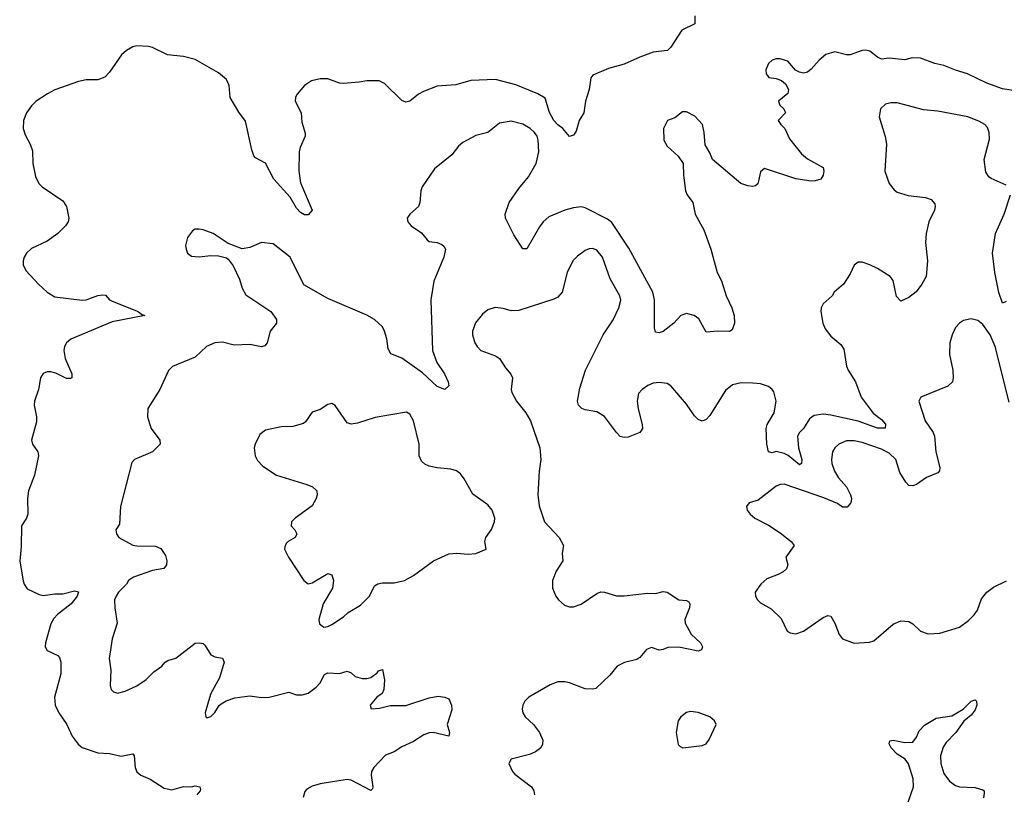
# Model space of a CAD drawing. Header units: inches. Extents: x 1603819 to 1745079, y 385938 to 533966.
# Tile 94 of 256: x 1632469 to 1637520, y 432912 to 436888. Entities that reach past the tile are written whole.
import ezdxf

# ---------------------------------------------------------------- set-up
doc = ezdxf.new("R2010")
doc.units = ezdxf.units.IN
doc.header["$MEASUREMENT"] = 0
doc.layers.add('B6433', color=7, linetype='Continuous')

msp = doc.modelspace()

# ---------------------------------------------------------------- linework, layer by layer
at = {"layer": 'B6433', "color": 5}
for points, elevation in [([(1635932.7, 436907.3), (1635932.7, 436867.3), (1635865.2, 436834.8), (1635810, 436748), (1635792, 436730), (1635719.2, 436720.8), (1635650, 436696.3), (1635570, 436659.7), (1635490, 436637.2), (1635410, 436603.6), (1635398.7, 436590), (1635390.3, 436530), (1635372.2, 436470), (1635363.8, 436410), (1635338.8, 436370), (1635324.5, 436315.5), (1635310, 436295.3), (1635290, 436289), (1635256, 436330), (1635230, 436348), (1635208.6, 436370), (1635187.6, 436412.4), (1635165.6, 436485.6), (1635127.5, 436507.5), (1635013.6, 436553.6), (1634910, 436580.9), (1634783.5, 436576.5), (1634706.6, 436553.4), (1634610, 436546.3), (1634540.2, 436519.7), (1634514.6, 436505.4), (1634470, 436469.3), (1634450, 436465.2), (1634430, 436473.2), (1634341.3, 436561.3), (1634313.9, 436573.9), (1634250, 436574.5), (1634210, 436567.1), (1634130, 436561.5), (1634110, 436562.7), (1634050, 436584), (1634010, 436584), (1633965.9, 436574.2), (1633930.3, 436549.7), (1633893.4, 436506.6), (1633883.8, 436490), (1633882, 436470), (1633912.7, 436410), (1633917, 436363), (1633933.4, 436306.6), (1633934, 436290), (1633907.9, 436232.1), (1633903.1, 436210), (1633901.1, 436110), (1633910.3, 436050.3), (1633970.4, 435910), (1633950, 435886), (1633930, 435886), (1633910, 435899.3), (1633890, 435920.9), (1633857, 435977), (1633773.1, 436070), (1633730, 436151.5), (1633679.5, 436179.5), (1633670, 436189), (1633659.7, 436219.7), (1633628.1, 436368.1), (1633594.2, 436414.2), (1633549.3, 436489.3), (1633543.2, 436550), (1633530, 436580.5), (1633490, 436616.1), (1633370, 436683.1), (1633310, 436698.8), (1633227.6, 436707.6), (1633150, 436745.4), (1633130, 436751), (1633070, 436753.5), (1633050, 436749.7), (1633017.1, 436730), (1632992.3, 436707.7), (1632930, 436619.3), (1632906.6, 436593.4), (1632870, 436579.6), (1632810, 436579.7), (1632771.5, 436571.5), (1632650, 436527.6), (1632611.8, 436508.2), (1632554.4, 436470), (1632530, 436446), (1632505.2, 436410), (1632489.2, 436370), (1632487.9, 436330), (1632496.9, 436296.9), (1632522.4, 436250), (1632534.4, 436214.4), (1632536.9, 436150), (1632550, 436084), (1632568.2, 436048.2), (1632585.5, 436030), (1632690, 435958.7), (1632708.9, 435930), (1632722, 435870), (1632717.6, 435850), (1632704.9, 435830), (1632665.7, 435790), (1632610, 435750.9), (1632530, 435713.5), (1632504.9, 435690), (1632492.4, 435670), (1632487.7, 435650), (1632487.7, 435630), (1632500.7, 435600.7), (1632565.5, 435530), (1632610.6, 435490), (1632650, 435466.3), (1632790, 435448.8), (1632810, 435450.4), (1632870, 435472.2), (1632896.4, 435476.4), (1632910, 435473.4), (1632930.3, 435450.3), (1632943.4, 435443.4), (1633077.3, 435390), (1633095.6, 435375.6), (1633111, 435370), (1632943.1, 435336.9), (1632731.4, 435248.6), (1632710.3, 435229.7), (1632699.3, 435210), (1632695.8, 435190), (1632703.2, 435150), (1632737, 435070), (1632737.3, 435050), (1632730, 435046), (1632710, 435046.9), (1632654.2, 435074.2), (1632630, 435081), (1632610, 435080.5), (1632590, 435072), (1632576.4, 435050), (1632566, 434990), (1632546, 434930), (1632544.4, 434910), (1632555.5, 434850), (1632555.9, 434824.1), (1632530.7, 434730), (1632534.8, 434710), (1632562, 434670), (1632566, 434650), (1632545.5, 434550), (1632515.2, 434470), (1632510.2, 434430), (1632511.7, 434350), (1632504.9, 434330), (1632479.1, 434290), (1632476.6, 434183.4), (1632469.4, 434109.4), (1632487.7, 434007.7), (1632492.4, 433990), (1632507.3, 433967.3), (1632570, 433937.2), (1632590, 433933.4), (1632650, 433941.3), (1632690, 433941), (1632750, 433957), (1632771.7, 433951.7), (1632764.6, 433930), (1632734.3, 433890), (1632664.1, 433835.8), (1632644.9, 433815.1), (1632630, 433786.6), (1632602.6, 433690), (1632599.7, 433670), (1632610, 433650.4), (1632665.5, 433625.5), (1632674.3, 433614.3), (1632680.3, 433590), (1632679.7, 433530), (1632647.7, 433410), (1632651.1, 433370), (1632670, 433330.4), (1632710.8, 433270.8), (1632737.8, 433210), (1632769, 433169), (1632790, 433152.4), (1632870, 433124.7), (1632930, 433121.5), (1632990, 433108.8), (1633050, 433120.7), (1633057.1, 433110), (1633061.7, 433050), (1633070, 433028.2), (1633090.2, 433010.2), (1633139.1, 432990), (1633210, 432943.8), (1633250, 432934.9), (1633310, 432953), (1633350, 432950.6), (1633370, 432954.9), (1633394, 432950), (1633396.9, 432936.9), (1633396, 432930), (1633377.3, 432910)], 320), ([(1637686, 436506), (1637510, 436533), (1637430, 436562.2), (1637330.7, 436610.7), (1637270, 436628.5), (1637210, 436652.6), (1637162.8, 436662.8), (1637090, 436691.1), (1637047.9, 436692.1), (1637010, 436681.6), (1636930, 436691.1), (1636890, 436685.8), (1636870, 436695.6), (1636830, 436727.1), (1636810, 436731.2), (1636790, 436729.7), (1636730, 436707.6), (1636710, 436707.6), (1636650, 436722.9), (1636604, 436710), (1636570, 436680.9), (1636530, 436634), (1636510, 436619.6), (1636490, 436614), (1636470, 436618.4), (1636449.6, 436629.6), (1636410, 436675.1), (1636370, 436688), (1636350, 436688), (1636330, 436681.3), (1636310, 436663.7), (1636296.5, 436630), (1636297.6, 436610), (1636311.9, 436591.9), (1636350, 436586.5), (1636376.9, 436576.9), (1636398.3, 436558.3), (1636413.1, 436530), (1636410.2, 436509.8), (1636362.3, 436470), (1636369.3, 436449.3), (1636388.4, 436430), (1636397.6, 436410), (1636360.5, 436370), (1636373, 436350), (1636393.7, 436330), (1636417.4, 436277.4), (1636480.3, 436200.3), (1636510, 436173.4), (1636590.6, 436130), (1636594, 436110), (1636590.8, 436090), (1636578, 436070), (1636550, 436060.7), (1636530, 436059.6), (1636450, 436070.9), (1636290, 436124), (1636270, 436108), (1636254.9, 436045.1), (1636244.5, 436035.5), (1636230, 436032.3), (1636205.2, 436034.8), (1636167.9, 436047.9), (1636022.9, 436170), (1636010, 436204), (1635985.4, 436245.4), (1635980.4, 436310), (1635972.3, 436350), (1635932.7, 436392.7), (1635890, 436414.5), (1635870, 436416), (1635830, 436385.2), (1635792, 436370), (1635771, 436330), (1635773.4, 436270), (1635790, 436238.8), (1635847.1, 436187.1), (1635873.4, 436150), (1635874.9, 436090), (1635885.3, 436010), (1635894, 435990), (1635923.1, 435950), (1635933.4, 435890), (1635979.5, 435810), (1636014.9, 435710), (1636046.7, 435590), (1636070, 435547.3), (1636092.7, 435470), (1636122.4, 435410), (1636134, 435370), (1636136, 435330), (1636124, 435296), (1636110, 435287), (1636050, 435289.7), (1635990, 435284.5), (1635952.8, 435352.8), (1635929.8, 435369.8), (1635890, 435380.5), (1635860.5, 435370), (1635825.5, 435330), (1635770, 435287.3), (1635750, 435280.9), (1635730, 435284), (1635726.2, 435306.2), (1635726, 435450), (1635717.7, 435490), (1635594.8, 435714.8), (1635507.3, 435847.3), (1635484.3, 435864.3), (1635370, 435922.2), (1635350, 435927.4), (1635310, 435921.8), (1635265.5, 435910), (1635184.2, 435875.8), (1635155.3, 435850), (1635135.5, 435824.5), (1635070, 435712.3), (1635050, 435712), (1635003.9, 435783.9), (1634961.6, 435870), (1634959.6, 435890), (1634981, 435950), (1635030, 436021.7), (1635078.7, 436081.3), (1635118, 436150), (1635132.2, 436210), (1635129.2, 436270), (1635123.2, 436290), (1635109.8, 436310), (1635087.7, 436330), (1635050, 436351.2), (1634990, 436368), (1634930, 436356.8), (1634870, 436308.6), (1634810, 436293), (1634741.8, 436258.2), (1634720.5, 436239.5), (1634685.8, 436194.2), (1634596.7, 436123.3), (1634534, 436030), (1634527.4, 436010), (1634522.4, 435950), (1634514.4, 435930), (1634470.7, 435890), (1634457.3, 435870), (1634460.7, 435850), (1634477.3, 435830), (1634530, 435793.4), (1634558.8, 435758.8), (1634570.5, 435750.5), (1634610, 435743.8), (1634634.2, 435734.2), (1634645.5, 435725.5), (1634654, 435710), (1634645.5, 435670), (1634593.3, 435546.7), (1634578.9, 435450), (1634587.4, 435190), (1634609.2, 435129.2), (1634648.4, 435070), (1634667.7, 435030), (1634670.4, 435009.6), (1634650.4, 434989.6), (1634610, 435005.3), (1634536, 435076), (1634430, 435150.8), (1634373.5, 435173.5), (1634359.2, 435199.2), (1634352.6, 435250), (1634341.3, 435290), (1634330, 435312), (1634290, 435349.6), (1634250, 435371.6), (1634050, 435457), (1633927.7, 435527.7), (1633856.2, 435670), (1633770, 435737), (1633710, 435744.5), (1633650, 435719.5), (1633610, 435712.7), (1633538.6, 435738.6), (1633462, 435790), (1633410, 435809.3), (1633390, 435812.3), (1633370, 435812.3), (1633355.9, 435804.1), (1633330.8, 435770), (1633320.7, 435730), (1633324, 435710), (1633331, 435690), (1633350, 435674.8), (1633390, 435671), (1633450, 435677.3), (1633490, 435676), (1633530, 435666), (1633539.1, 435659.1), (1633564.5, 435624.5), (1633597.1, 435557.1), (1633610.6, 435510), (1633630, 435476), (1633757.3, 435390), (1633786, 435350), (1633786, 435330), (1633753.4, 435290), (1633739.3, 435230), (1633726.2, 435213.8), (1633710, 435209.6), (1633650, 435220.4), (1633570, 435216.9), (1633510, 435233.3), (1633470, 435229.7), (1633428, 435210), (1633370, 435155.8), (1633252.7, 435107.3), (1633233, 435087), (1633188.4, 434990), (1633127.2, 434892.8), (1633124.9, 434850), (1633134.7, 434814.7), (1633144.4, 434790), (1633188, 434730), (1633190.5, 434710), (1633150, 434669.5), (1633058, 434630), (1633044.4, 434615.6), (1632986.4, 434390), (1632981.4, 434298.6), (1632962.8, 434270), (1632966.8, 434250), (1632977.3, 434230), (1633050, 434191.4), (1633070, 434187.5), (1633166.5, 434186.5), (1633193.9, 434173.9), (1633218, 434138), (1633223.6, 434110), (1633221.7, 434090), (1633208.9, 434071.1), (1633150, 434061.6), (1633052.4, 434027.6), (1633028.2, 434010), (1633018, 433990), (1632976.4, 433950), (1632963.7, 433930), (1632955.8, 433910), (1632957, 433870), (1632968.8, 433790), (1632943.6, 433710), (1632928.7, 433610), (1632936.4, 433550), (1632934, 433470), (1632938.8, 433450), (1632950, 433438.8), (1632970.9, 433430.9), (1633010, 433441.6), (1633070, 433468.5), (1633118.2, 433501.8), (1633158.3, 433541.7), (1633199, 433570), (1633215.3, 433590), (1633230, 433598.8), (1633270, 433610.8), (1633370, 433688), (1633390.5, 433690.5), (1633410, 433686.8), (1633418.4, 433678.4), (1633450, 433627.3), (1633470, 433617.1), (1633510.4, 433610.4), (1633519.1, 433590), (1633493.7, 433510), (1633450.5, 433430), (1633437.3, 433390), (1633421, 433330), (1633424.7, 433310), (1633430, 433304.7), (1633450, 433312), (1633470, 433332), (1633492, 433368), (1633503.3, 433376.7), (1633527.9, 433392.1), (1633572.3, 433407.7), (1633650, 433417), (1633710, 433408.5), (1633749.7, 433410.3), (1633850, 433436.3), (1633890, 433423), (1633918, 433422), (1633950, 433430.6), (1633990, 433463), (1634010, 433484), (1634032.7, 433527.3), (1634050, 433535.8), (1634110, 433532.8), (1634150, 433543.8), (1634170, 433535.5), (1634190, 433517.1), (1634226.9, 433506.9), (1634250, 433507), (1634270, 433512.4), (1634303.5, 433536.5), (1634310, 433546.8), (1634330, 433552), (1634340.3, 433500.3), (1634338, 433450), (1634328.2, 433430), (1634300.7, 433410), (1634266.8, 433370), (1634271.6, 433351.6), (1634314.8, 433354.8), (1634370, 433368), (1634450, 433368.5), (1634570, 433408.2), (1634615.9, 433415.9), (1634650.9, 433410.9), (1634670, 433402), (1634684.7, 433370), (1634686, 433346), (1634662, 433270), (1634673.4, 433230), (1634670.7, 433210), (1634590, 433229.7), (1634570, 433228.5), (1634542.3, 433217.7), (1634490, 433182.7), (1634430, 433156.4), (1634390.1, 433129.9), (1634346.4, 433113.6), (1634285.7, 433050), (1634274.6, 433030), (1634272.7, 433010), (1634281.3, 432950), (1634279.5, 432940.5), (1634270, 432932.3), (1634170, 432984.7), (1634150, 432987.8), (1634010, 432965.4), (1633970, 432954), (1633941.8, 432938.2), (1633932.9, 432927.1), (1633923.6, 432896.4)], 340), ([(1637530, 436039.6), (1637453.1, 436073.1), (1637441.1, 436081.1), (1637425.3, 436105.3), (1637417.4, 436170), (1637444.4, 436275.6), (1637442.7, 436310), (1637434, 436334), (1637419.7, 436350), (1637390, 436367.9), (1637332.3, 436390), (1637179, 436419), (1637104.8, 436424.8), (1636970, 436461.6), (1636938, 436462), (1636910, 436455.1), (1636884.7, 436430), (1636877.3, 436390), (1636908.9, 436288.9), (1636916, 436250), (1636907, 436110), (1636930, 436047.3), (1636954.3, 436014.3), (1636970, 436003.1), (1637026.3, 435986.3), (1637115.1, 435975.1), (1637144.5, 435964.5), (1637163.7, 435943.7), (1637165.7, 435930), (1637161.1, 435910), (1637133, 435850), (1637118.4, 435790), (1637116.1, 435743.9), (1637126.7, 435650), (1637118.7, 435570), (1637097.7, 435530), (1637068.1, 435491.9), (1637030, 435462.4), (1636990, 435443.7), (1636967.2, 435467.2), (1636949.8, 435549.8), (1636934, 435570), (1636870, 435611.3), (1636830, 435629.6), (1636790, 435643.7), (1636770, 435644), (1636750, 435628.7), (1636730, 435584), (1636694.9, 435530), (1636646.8, 435490), (1636637.3, 435470), (1636590.4, 435429.6), (1636580.5, 435410), (1636578, 435390), (1636588.5, 435330), (1636601.1, 435301.1), (1636630, 435263), (1636681.7, 435221.7), (1636697.2, 435197.2), (1636710.4, 435110), (1636718.4, 435090), (1636757, 435030), (1636785.7, 434950), (1636848.1, 434868.1), (1636890, 434835.6), (1636910, 434812.8), (1636908.6, 434791.4), (1636870, 434791.7), (1636770, 434827.8), (1636630, 434858.5), (1636590, 434863.4), (1636544.2, 434855.8), (1636520.1, 434839.9), (1636490.2, 434790), (1636470.2, 434770), (1636459.2, 434750), (1636464, 434690), (1636481.6, 434630), (1636480.3, 434610), (1636470, 434604), (1636410.5, 434650.5), (1636390, 434660.8), (1636350, 434671.1), (1636330, 434665.6), (1636309.8, 434669.8), (1636301.4, 434710), (1636299.2, 434790), (1636303.2, 434810), (1636339.1, 434870), (1636349.8, 434930), (1636337.7, 434977.7), (1636329.7, 434990), (1636310, 435005.1), (1636270, 435018.8), (1636230, 435022.4), (1636170, 435024.7), (1636126.1, 435013.9), (1636090, 434985.1), (1636010, 434856.2), (1635990, 434836.2), (1635970, 434827.6), (1635950, 434835.6), (1635930, 434855.6), (1635890, 434914), (1635810, 435009.5), (1635790, 435021.6), (1635750, 435026.6), (1635718, 435022), (1635690.7, 435010), (1635662, 434990), (1635644.4, 434970), (1635636.5, 434930), (1635641.7, 434890), (1635663.1, 434810), (1635663.8, 434790), (1635659.2, 434780.8), (1635650.2, 434769.7), (1635590, 434745.1), (1635570, 434743), (1635550, 434749.6), (1635530, 434769.4), (1635470, 434851.2), (1635430, 434875.6), (1635370, 434885.4), (1635352.5, 434892.5), (1635336.2, 434910), (1635331.5, 434930), (1635343.3, 434996.7), (1635372.3, 435090), (1635462.6, 435270), (1635512.9, 435347.1), (1635542.8, 435410), (1635552.2, 435447.8), (1635547.7, 435470), (1635498.3, 435558.3), (1635458.4, 435670), (1635430, 435705.1), (1635410, 435713.6), (1635390, 435712.8), (1635370, 435703.9), (1635330, 435674.5), (1635306.9, 435650), (1635278.2, 435590), (1635251.4, 435490), (1635230, 435464.2), (1635210, 435454), (1635030, 435395.8), (1634990, 435394.5), (1634950, 435406), (1634909.1, 435410.9), (1634870, 435399.7), (1634843.1, 435376.9), (1634807.7, 435332.3), (1634792.9, 435290), (1634791.7, 435270), (1634804.9, 435230), (1634815.3, 435210), (1634835.5, 435190), (1634910, 435162.3), (1634930.4, 435150), (1634960.6, 435100.6), (1634989.4, 435069.4), (1634996.8, 435050), (1634990.2, 434990.2), (1634994.3, 434974.3), (1635018, 434930), (1635065.3, 434870), (1635090.4, 434830), (1635138, 434690), (1635142.6, 434630), (1635134, 434570), (1635126.7, 434450), (1635133.5, 434393.5), (1635162, 434310), (1635237.3, 434230), (1635258.8, 434190), (1635251.3, 434150), (1635256, 434110), (1635221.6, 434058.4), (1635203, 434010), (1635203, 433970), (1635219.1, 433930), (1635233.4, 433910), (1635263.6, 433883.6), (1635290, 433874.4), (1635310, 433874.4), (1635350, 433888.2), (1635430, 433943), (1635450, 433950.7), (1635470, 433950.6), (1635530, 433930.7), (1635570, 433930.5), (1635690, 433944.9), (1635730, 433943.1), (1635770, 433953), (1635790, 433950.6), (1635850, 433910.8), (1635890, 433906.8), (1635901, 433901), (1635906.8, 433890), (1635904.4, 433870), (1635881.1, 433810), (1635883.1, 433790), (1635913.7, 433733.7), (1635961, 433690), (1635971, 433670), (1635966, 433654), (1635950, 433646.6), (1635850, 433667.1), (1635793.8, 433666.2), (1635770, 433655.1), (1635750, 433652.7), (1635710, 433665.6), (1635685.1, 433654.9), (1635650, 433614), (1635635.1, 433604.9), (1635571.9, 433588.1), (1635534.8, 433570), (1635497, 433523), (1635424.7, 433455.3), (1635408.5, 433451.5), (1635370, 433454.3), (1635290, 433484.7), (1635266, 433490), (1635230, 433489.7), (1635190, 433474.3), (1635081, 433410), (1635061, 433390), (1635050.8, 433370), (1635047.3, 433350), (1635050.7, 433330), (1635062.8, 433310), (1635104.9, 433270), (1635135.5, 433230), (1635153, 433190), (1635150.5, 433169.5), (1635142.8, 433150), (1635116, 433130), (1635083.7, 433116.3), (1634990, 433092), (1634979.1, 433070), (1634997.1, 433030), (1635010, 433015.5), (1635094.8, 432950), (1635107.3, 432930), (1635110.4, 432909.6)], 360), ([(1637530, 435441.3), (1637510, 435433.6), (1637492.1, 435487.9), (1637471.2, 435590), (1637459.8, 435690), (1637474.8, 435790), (1637519.7, 435890), (1637551.1, 435990)], 360), ([(1637544.2, 434924.2), (1637473, 435210), (1637447.4, 435270), (1637410, 435323.1), (1637384.4, 435344.4), (1637350, 435353.3), (1637310, 435344), (1637289.3, 435330.7), (1637270, 435307.6), (1637252.6, 435270), (1637240.8, 435230), (1637238.3, 435170), (1637256, 435090), (1637258, 435050), (1637253.7, 435030), (1637230, 435006.3), (1637091, 434950), (1637082, 434930), (1637114.6, 434830), (1637154.9, 434770), (1637162.3, 434750), (1637169.3, 434670.7), (1637189.2, 434590), (1637187.9, 434572.1), (1637178.3, 434561.7), (1637121.2, 434538.8), (1637070, 434502.4), (1637050, 434495.1), (1637030, 434497.6), (1637014.1, 434514.1), (1636984.8, 434564.8), (1636963.9, 434630), (1636930, 434662.9), (1636890, 434684.2), (1636790, 434718), (1636750, 434726.3), (1636710, 434726.2), (1636670.4, 434710), (1636650.3, 434690), (1636639.1, 434670), (1636633, 434630), (1636634.5, 434610), (1636649.3, 434570), (1636670, 434536.9), (1636710.2, 434490), (1636731.8, 434450), (1636735.8, 434430), (1636732.4, 434407.6), (1636714.6, 434385.4), (1636690, 434386.6), (1636664.2, 434404.2), (1636594, 434434), (1636390, 434503.9), (1636370, 434503.1), (1636350, 434493.7), (1636258, 434422), (1636211, 434409), (1636198, 434390), (1636201, 434370), (1636216, 434350), (1636241, 434330), (1636310, 434294), (1636370, 434253.7), (1636426, 434210), (1636441.3, 434190), (1636399.5, 434130), (1636410.3, 434090), (1636402.4, 434070), (1636385.5, 434054.5), (1636359.7, 434040.3), (1636302.4, 434017.6), (1636270.4, 433990), (1636242, 433950), (1636243.1, 433930), (1636254.4, 433910), (1636270, 433895.8), (1636323.4, 433863.4), (1636375.4, 433815.4), (1636406.7, 433750), (1636420.9, 433740.9), (1636450, 433735.3), (1636490, 433748.9), (1636590, 433819.5), (1636614, 433830), (1636630, 433826), (1636650, 433791), (1636672.5, 433732.5), (1636690, 433710.8), (1636750, 433687.2), (1636827.7, 433692.3), (1636850, 433700.5), (1636950, 433786), (1636990, 433802.4), (1637030, 433798.4), (1637050, 433788), (1637089.3, 433749.3), (1637130, 433736.5), (1637190, 433739.2), (1637290, 433770.2), (1637336.5, 433803.5), (1637366.1, 433833.9), (1637382, 433858), (1637403.6, 433916.4), (1637430.8, 433949.2), (1637464.9, 433975.1), (1637531.2, 434008.8)], 380), ([(1637017, 432843), (1637054, 432950), (1637052.3, 432992.3), (1637028.4, 433068.4), (1637012.2, 433092.2), (1636970, 433118.9), (1636939.6, 433150), (1636929.2, 433170.8), (1636933.6, 433186.4), (1636950, 433190.4), (1637010, 433178.4), (1637050, 433180.5), (1637070, 433206), (1637082.4, 433237.6), (1637110, 433266.8), (1637170, 433302.8), (1637250, 433315.5), (1637309.2, 433350), (1637350, 433390.5), (1637370, 433396.3), (1637377.3, 433390), (1637379.3, 433370), (1637370, 433345.1), (1637350, 433317.6), (1637312.1, 433287.9), (1637271.4, 433230), (1637221.2, 433178.8), (1637205.5, 433154.5), (1637193.5, 433110), (1637194.5, 433070), (1637210, 433019.1), (1637238.9, 432978.9), (1637270, 432958), (1637290, 432950.5), (1637370, 432947.3), (1637410, 432936), (1637416, 432930), (1637417.3, 432917.3), (1637414, 432894)], 360)]:
    msp.add_lwpolyline(points, dxfattribs=dict(at, elevation=elevation))
for points, elevation in [([(1634070, 434917.6), (1634050, 434913.6), (1634010, 434887), (1633970, 434874), (1633935.9, 434824.1), (1633924.8, 434815.2), (1633870, 434800.5), (1633810, 434798.7), (1633730, 434780.9), (1633701.1, 434758.9), (1633678, 434710), (1633673, 434690), (1633678, 434650), (1633690, 434626), (1633716.7, 434596.7), (1633786, 434550), (1633942.5, 434502.5), (1633970.8, 434490), (1633993, 434470), (1633995.5, 434450), (1633990.5, 434430), (1633970, 434392.7), (1633882.8, 434330), (1633864, 434310), (1633862.8, 434290), (1633880.7, 434270), (1633890.5, 434249.5), (1633882.8, 434230), (1633846.8, 434210), (1633838.8, 434201.2), (1633830.7, 434190), (1633827.7, 434170), (1633847.7, 434130), (1633926.4, 434010), (1633950, 433992.4), (1633970, 433998), (1634050, 434045.3), (1634070, 434039.1), (1634078.5, 434010), (1634073.8, 433970), (1634025.3, 433890), (1634003.8, 433810), (1634006.9, 433786.9), (1634030, 433770.6), (1634050, 433772.7), (1634070, 433783.1), (1634130, 433823.1), (1634154.7, 433845.3), (1634217.2, 433882.8), (1634263.6, 433930), (1634290, 433982), (1634307, 433993), (1634330, 433998.4), (1634390, 433997.6), (1634444, 434010), (1634490, 434035.5), (1634592.7, 434110), (1634670, 434146), (1634710, 434150.3), (1634770, 434144.4), (1634810, 434147.7), (1634862, 434170), (1634856, 434210), (1634861.2, 434230), (1634890, 434271), (1634905.1, 434310), (1634907.3, 434330), (1634893.3, 434370), (1634870, 434398.4), (1634793, 434453), (1634750, 434532.3), (1634730, 434557), (1634710, 434572.3), (1634681.2, 434581.2), (1634610, 434587.6), (1634570, 434596.2), (1634546.9, 434606.9), (1634530, 434622.7), (1634518.7, 434650), (1634518.7, 434710), (1634490, 434828.7), (1634470, 434864), (1634454.2, 434874.2), (1634293.3, 434846.7), (1634202.5, 434817.5), (1634170, 434811.5), (1634150, 434819.5), (1634088, 434908)], 360), ([(1635910, 433337), (1635890, 433332.3), (1635861, 433310), (1635846.8, 433290), (1635837.3, 433230), (1635847.1, 433167.1), (1635856.9, 433156.9), (1635871.1, 433151.1), (1635970, 433162.8), (1635990, 433171.3), (1636006.3, 433193.7), (1636041.2, 433270), (1636032.7, 433290), (1636008.7, 433310), (1635950, 433331.6)], 380)]:
    msp.add_lwpolyline(points, close=True, dxfattribs=dict(at, elevation=elevation))

doc.saveas('drawing.dxf')
